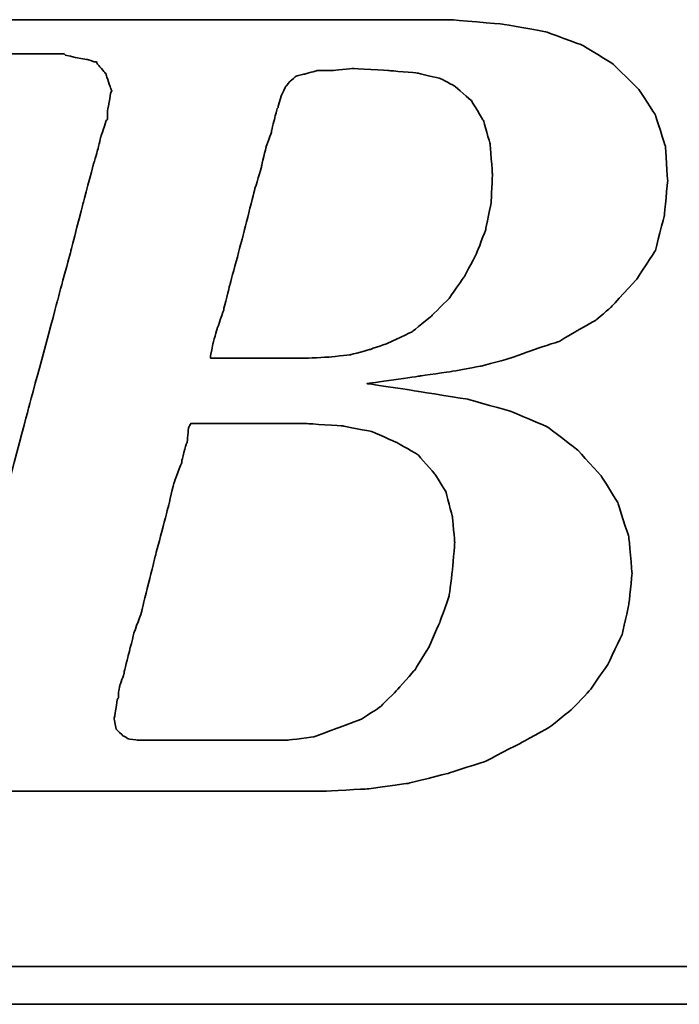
# Model space of a CAD drawing. Header units: millimetres. Extents: x -27 to 565, y 158 to 379.
# Tile 34 of 53: x 416.75 to 420.46, y 205.51 to 211.05. Entities that reach past the tile are written whole.
import ezdxf

# ---------------------------------------------------------------- set-up
doc = ezdxf.new("R2010")
doc.units = ezdxf.units.MM
doc.header["$LTSCALE"] = 0.15
doc.layers.add('DIM', color=4, linetype='CONTINUOUS')
doc.layers.add('layer 1', color=7, linetype='CONTINUOUS')

# ---------------------------------------------------------------- blocks, each defined once
blk = doc.blocks.new('TBI MOTION logo(完整正式版)')
at = {"layer": 'layer 1', "color": 22, "lineweight": 35}
for points, knots in [([(-64.65375, -6.86375), (-64.65375, -6.86375), (-64.84375, -7.29625), (-64.84375, -7.29625), (-64.84375, -7.29625), (-64.84375, -7.29625), (-64.86875, -7.34375), (-64.86875, -7.34375), (-64.86875, -7.34375), (-64.86875, -7.34375), (-64.86875, -7.36875), (-64.86875, -7.36875), (-64.86875, -7.36875), (-64.86875, -7.36875), (-65.15375, -7.65375), (-65.15375, -7.65375), (-65.15375, -7.65375), (-65.15375, -7.65375), (-65.17875, -7.65375), (-65.17875, -7.65375), (-65.17875, -7.65375), (-65.17875, -7.65375), (-65.20375, -7.67875), (-65.20375, -7.67875), (-65.20375, -7.67875), (-65.20375, -7.67875), (-65.58875, -7.87125), (-65.58875, -7.87125), (-65.58875, -7.87125), (-65.58875, -7.87125), (-65.63375, -7.87125), (-65.63375, -7.87125), (-65.63375, -7.87125), (-65.63375, -7.87125), (-65.65875, -7.89375), (-65.65875, -7.89375), (-65.65875, -7.89375), (-65.65875, -7.89375), (-66.09375, -7.94375), (-66.09375, -7.94375), (-66.09375, -7.94375), (-66.09375, -7.94375), (-66.11375, -7.94375), (-66.11375, -7.94375), (-66.11375, -7.94375), (-66.11375, -7.94375), (-66.16375, -7.94375), (-66.16375, -7.94375), (-66.16375, -7.94375), (-66.16375, -7.94375), (-66.30875, -7.94375), (-66.30875, -7.94375), (-66.30875, -7.94375), (-66.30875, -7.94375), (-66.69375, -7.94375), (-66.69375, -7.94375), (-66.69375, -7.94375), (-66.69375, -7.94375), (-67.07375, -7.94375), (-67.07375, -7.94375), (-67.07375, -7.94375), (-67.07375, -7.94375), (-67.12375, -7.94375), (-67.12375, -7.94375), (-67.12375, -7.94375), (-67.12375, -7.94375), (-67.12375, -7.96625), (-67.12375, -7.96625), (-67.12375, -7.96625), (-67.12375, -7.96625), (-67.14875, -7.99125), (-67.14875, -7.99125), (-67.14875, -7.99125), (-67.14875, -7.99125), (-67.24375, -8.34875), (-67.24375, -8.34875), (-67.24375, -8.34875), (-67.24375, -8.34875), (-67.31375, -8.68625), (-67.31375, -8.68625), (-67.31375, -8.68625), (-67.31375, -8.68625), (-67.26875, -8.68625), (-67.26875, -8.68625), (-67.26875, -8.68625), (-67.26875, -8.68625), (-67.07375, -8.68625), (-67.07375, -8.68625), (-67.07375, -8.68625), (-67.07375, -8.68625), (-66.54875, -8.68625), (-66.54875, -8.68625), (-66.54875, -8.68625), (-66.54875, -8.68625), (-65.82625, -8.68625), (-65.82625, -8.68625), (-65.82625, -8.68625), (-65.82625, -8.68625), (-65.01375, -8.68625), (-65.01375, -8.68625), (-65.01375, -8.68625), (-65.01375, -8.68625), (-64.05375, -8.68625), (-64.05375, -8.68625), (-64.05375, -8.68625), (-64.05375, -8.68625), (-62.08375, -8.68625), (-62.08375, -8.68625), (-62.08375, -8.68625), (-62.08375, -8.68625), (-60.06875, -8.68625), (-60.06875, -8.68625), (-60.06875, -8.68625), (-60.06875, -8.68625), (-59.10875, -8.68625), (-59.10875, -8.68625), (-59.10875, -8.68625), (-59.10875, -8.68625), (-58.29375, -8.68625), (-58.29375, -8.68625), (-58.29375, -8.68625), (-58.29375, -8.68625), (-57.57375, -8.68625), (-57.57375, -8.68625), (-57.57375, -8.68625), (-57.57375, -8.68625), (-57.04875, -8.68625), (-57.04875, -8.68625), (-57.04875, -8.68625), (-57.04875, -8.68625), (-56.85375, -8.68625), (-56.85375, -8.68625), (-56.85375, -8.68625), (-56.85375, -8.68625), (-56.70875, -8.68625), (-56.70875, -8.68625), (-56.70875, -8.68625), (-56.70875, -8.68625), (-56.61375, -8.68625), (-56.61375, -8.68625), (-56.61375, -8.68625), (-56.61375, -8.68625), (-56.56875, -8.68625), (-56.56875, -8.68625), (-56.56875, -8.68625), (-56.56875, -8.68625), (-55.65375, -8.63875), (-55.65375, -8.63875), (-55.65375, -8.63875), (-55.65375, -8.63875), (-54.76875, -8.51875), (-54.76875, -8.51875), (-54.76875, -8.51875), (-54.76875, -8.51875), (-53.90375, -8.30375), (-53.90375, -8.30375), (-53.90375, -8.30375), (-53.90375, -8.30375), (-53.08875, -8.03875), (-53.08875, -8.03875), (-53.08875, -8.03875), (-53.08875, -8.03875), (-52.34375, -7.65375), (-52.34375, -7.65375), (-52.34375, -7.65375), (-52.34375, -7.65375), (-51.69875, -7.29625), (-51.69875, -7.29625), (-51.69875, -7.29625), (-51.69875, -7.29625), (-51.21875, -6.91125), (-51.21875, -6.91125), (-51.21875, -6.91125), (-51.21875, -6.91125), (-50.83375, -6.50375), (-50.83375, -6.50375), (-50.83375, -6.50375), (-50.83375, -6.50375), (-50.44875, -5.94875), (-50.44875, -5.94875), (-50.44875, -5.94875), (-50.44875, -5.94875), (-50.13875, -5.30375), (-50.13875, -5.30375), (-50.13875, -5.30375), (-50.13875, -5.30375), (-49.99375, -4.65375), (-49.99375, -4.65375), (-49.99375, -4.65375), (-49.99375, -4.65375), (-49.92375, -3.98375), (-49.92375, -3.98375), (-49.92375, -3.98375), (-49.92375, -3.98375), (-49.99375, -3.19374), (-49.99375, -3.19374), (-49.99375, -3.19374), (-49.99375, -3.19374), (-50.23374, -2.44874), (-50.23374, -2.44874), (-50.23374, -2.44874), (-50.23374, -2.44874), (-50.59375, -1.87374), (-50.59375, -1.87374), (-50.59375, -1.87374), (-50.59375, -1.87374), (-51.09875, -1.31874), (-51.09875, -1.31874), (-51.09875, -1.31874), (-51.09875, -1.31874), (-51.74375, -0.81875), (-51.74375, -0.81875), (-51.74375, -0.81875), (-51.74375, -0.81875), (-52.53875, -0.48125), (-52.53875, -0.48125), (-52.53875, -0.48125), (-52.53875, -0.48125), (-53.47375, -0.21875), (-53.47375, -0.21875), (-53.47375, -0.21875), (-53.47375, -0.21875), (-54.52875, -0.04874), (-54.52875, -0.04874), (-54.52875, -0.04874), (-54.52875, -0.04874), (-55.65375, 0.12125), (-55.65375, 0.12125), (-55.65375, 0.12125), (-55.65375, 0.12125), (-54.50375, 0.28624), (-54.50375, 0.28624), (-54.50375, 0.28624), (-54.50375, 0.28624), (-53.83375, 0.38124), (-53.83375, 0.38124), (-53.83375, 0.38124), (-53.83375, 0.38124), (-53.18375, 0.50125), (-53.18375, 0.50125), (-53.18375, 0.50125), (-53.18375, 0.50125), (-52.55875, 0.66874), (-52.55875, 0.66874), (-52.55875, 0.66874), (-52.55875, 0.66874), (-52.03375, 0.86124), (-52.03375, 0.86124), (-52.03375, 0.86124), (-52.03375, 0.86124), (-51.50374, 1.03124), (-51.50374, 1.03124), (-51.50374, 1.03124), (-51.50374, 1.03124), (-51.09875, 1.27125), (-51.09875, 1.27125), (-51.09875, 1.27125), (-51.09875, 1.27125), (-50.71375, 1.48624), (-50.71375, 1.48624), (-50.71375, 1.48624), (-50.71375, 1.48624), (-50.37625, 1.77625), (-50.37625, 1.77625), (-50.37625, 1.77625), (-50.37625, 1.77625), (-49.82375, 2.37625), (-49.82375, 2.37625), (-49.82375, 2.37625), (-49.82375, 2.37625), (-49.41875, 2.99625), (-49.41875, 2.99625), (-49.41875, 2.99625), (-49.41875, 2.99625), (-49.22375, 3.76625), (-49.22375, 3.76625), (-49.22375, 3.76625), (-49.22375, 3.76625), (-49.15375, 4.50874), (-49.15375, 4.50874), (-49.15375, 4.50874), (-49.15375, 4.50874), (-49.20375, 5.25125), (-49.20375, 5.25125), (-49.20375, 5.25125), (-49.20375, 5.25125), (-49.41875, 5.92625), (-49.41875, 5.92625), (-49.41875, 5.92625), (-49.41875, 5.92625), (-49.77875, 6.47625), (-49.77875, 6.47625), (-49.77875, 6.47625), (-49.77875, 6.47625), (-50.33125, 7.02624), (-50.33125, 7.02624), (-50.33125, 7.02624), (-50.33125, 7.02624), (-51.00125, 7.43625), (-51.00125, 7.43625), (-51.00125, 7.43625), (-51.00125, 7.43625), (-51.79375, 7.72625), (-51.79375, 7.72625), (-51.79375, 7.72625), (-51.79375, 7.72625), (-52.72875, 7.89124), (-52.72875, 7.89124), (-52.72875, 7.89124), (-52.72875, 7.89124), (-53.83375, 7.98625), (-53.83375, 7.98625), (-53.83375, 7.98625), (-53.83375, 7.98625), (-53.92875, 7.98625), (-53.92875, 7.98625), (-53.92875, 7.98625), (-53.92875, 7.98625), (-54.26375, 7.98625), (-54.26375, 7.98625), (-54.26375, 7.98625), (-54.26375, 7.98625), (-54.74375, 7.98625), (-54.74375, 7.98625), (-54.74375, 7.98625), (-54.74375, 7.98625), (-55.36875, 7.98625), (-55.36875, 7.98625), (-55.36875, 7.98625), (-55.36875, 7.98625), (-56.13375, 7.98625), (-56.13375, 7.98625), (-56.13375, 7.98625), (-56.13375, 7.98625), (-56.94875, 7.98625), (-56.94875, 7.98625), (-56.94875, 7.98625), (-56.94875, 7.98625), (-58.77625, 7.98625), (-58.77625, 7.98625), (-58.77625, 7.98625), (-58.77625, 7.98625), (-60.59875, 7.98625), (-60.59875, 7.98625), (-60.59875, 7.98625), (-60.59875, 7.98625), (-61.41375, 7.98625), (-61.41375, 7.98625), (-61.41375, 7.98625), (-61.41375, 7.98625), (-62.17875, 7.98625), (-62.17875, 7.98625), (-62.17875, 7.98625), (-62.17875, 7.98625), (-62.80375, 7.98625), (-62.80375, 7.98625), (-62.80375, 7.98625), (-62.80375, 7.98625), (-63.30625, 7.98625), (-63.30625, 7.98625), (-63.30625, 7.98625), (-63.30625, 7.98625), (-63.57375, 7.98625), (-63.57375, 7.98625), (-63.57375, 7.98625), (-63.57375, 7.98625), (-63.57375, 7.96375), (-63.57375, 7.96375), (-63.57375, 7.96375), (-63.57375, 7.96375), (-63.59875, 7.94125), (-63.59875, 7.94125), (-63.59875, 7.94125), (-63.59875, 7.94125), (-63.69375, 7.55625), (-63.69375, 7.55625), (-63.69375, 7.55625), (-63.69375, 7.55625), (-63.76375, 7.24624), (-63.76375, 7.24624), (-63.76375, 7.24624), (-63.76375, 7.24624), (-63.23875, 7.24624), (-63.23875, 7.24624), (-63.23875, 7.24624), (-63.23875, 7.24624), (-62.75875, 7.24624), (-62.75875, 7.24624), (-62.75875, 7.24624), (-62.75875, 7.24624), (-62.61125, 7.24624), (-62.61125, 7.24624), (-62.61125, 7.24624), (-62.61125, 7.24624), (-62.56625, 7.24624), (-62.56625, 7.24624), (-62.56625, 7.24624), (-62.56625, 7.24624), (-62.22875, 7.24624), (-62.22875, 7.24624), (-62.22875, 7.24624), (-62.22875, 7.24624), (-62.20375, 7.24624), (-62.20375, 7.24624), (-62.20375, 7.24624), (-62.20375, 7.24624), (-62.17875, 7.21875), (-62.17875, 7.21875), (-62.17875, 7.21875), (-62.17875, 7.21875), (-61.96375, 7.17125), (-61.96375, 7.17125), (-61.96375, 7.17125), (-61.96375, 7.17125), (-61.72375, 7.12624), (-61.72375, 7.12624), (-61.72375, 7.12624), (-61.72375, 7.12624), (-61.70375, 7.12624), (-61.70375, 7.12624), (-61.70375, 7.12624), (-61.70375, 7.12624), (-61.55875, 7.07624), (-61.55875, 7.07624), (-61.55875, 7.07624), (-61.55875, 7.07624), (-61.50875, 7.07624), (-61.50875, 7.07624), (-61.50875, 7.07624), (-61.50875, 7.07624), (-61.48375, 7.02624), (-61.48375, 7.02624), (-61.48375, 7.02624), (-61.48375, 7.02624), (-61.31875, 6.83375), (-61.31875, 6.83375), (-61.31875, 6.83375), (-61.31875, 6.83375), (-61.29375, 6.81125), (-61.29375, 6.81125), (-61.29375, 6.81125), (-61.29375, 6.81125), (-61.29375, 6.78625), (-61.29375, 6.78625), (-61.29375, 6.78625), (-61.29375, 6.78625), (-61.19875, 6.50124), (-61.19875, 6.50124), (-61.19875, 6.50124), (-61.19875, 6.50124), (-61.17375, 6.45124), (-61.17375, 6.45124), (-61.17375, 6.45124), (-61.17375, 6.45124), (-61.19875, 6.40625), (-61.19875, 6.40625), (-61.19875, 6.40625), (-61.19875, 6.40625), (-61.26875, 5.99624), (-61.26875, 5.99624), (-61.26875, 5.99624), (-61.26875, 5.99624), (-61.26875, 5.85125), (-61.26875, 5.85125), (-61.26875, 5.85125), (-61.26875, 5.85125), (-61.26875, 5.82625), (-61.26875, 5.82625), (-61.26875, 5.82625), (-61.26875, 5.82625), (-61.29375, 5.80625), (-61.29375, 5.80625), (-61.29375, 5.80625), (-61.29375, 5.80625), (-61.34125, 5.66125), (-61.34125, 5.66125), (-61.34125, 5.66125), (-61.34125, 5.66125), (-61.41375, 5.44625), (-61.41375, 5.44625), (-61.41375, 5.44625), (-61.41375, 5.44625), (-61.48375, 5.15625), (-61.48375, 5.15625), (-61.48375, 5.15625), (-61.48375, 5.15625), (-61.58375, 4.82124), (-61.58375, 4.82124), (-61.58375, 4.82124), (-61.58375, 4.82124), (-61.79875, 4.00375), (-61.79875, 4.00375), (-61.79875, 4.00375), (-61.79875, 4.00375), (-62.05875, 2.99625), (-62.05875, 2.99625), (-62.05875, 2.99625), (-62.05875, 2.99625), (-62.34875, 1.91625), (-62.34875, 1.91625), (-62.34875, 1.91625), (-62.34875, 1.91625), (-62.97375, -0.41124), (-62.97375, -0.41124), (-62.97375, -0.41124), (-62.97375, -0.41124), (-63.59875, -2.75875), (-63.59875, -2.75875), (-63.59875, -2.75875), (-63.59875, -2.75875), (-63.88375, -3.86374), (-63.88375, -3.86374), (-63.88375, -3.86374), (-63.88375, -3.86374), (-64.14875, -4.82374), (-64.14875, -4.82374), (-64.14875, -4.82374), (-64.14875, -4.82374), (-64.36375, -5.64125), (-64.36375, -5.64125), (-64.36375, -5.64125), (-64.36375, -5.64125), (-64.43625, -5.97625), (-64.43625, -5.97625), (-64.43625, -5.97625), (-64.43625, -5.97625), (-64.50875, -6.28625), (-64.50875, -6.28625), (-64.50875, -6.28625), (-64.50875, -6.28625), (-64.50875, -6.30875), (-64.50875, -6.30875), (-64.50875, -6.30875), (-64.50875, -6.30875), (-64.57875, -6.50375), (-64.57875, -6.50375), (-64.57875, -6.50375), (-64.57875, -6.50375), (-64.62875, -6.69625), (-64.62875, -6.69625), (-64.62875, -6.69625), (-64.62875, -6.69625), (-64.62875, -6.76875), (-64.62875, -6.76875), (-64.62875, -6.76875), (-64.62875, -6.76875), (-64.62875, -6.81375), (-64.62875, -6.81375), (-64.62875, -6.81375), (-64.62875, -6.81375), (-64.62875, -6.83875), (-64.62875, -6.83875), (-64.62875, -6.83875), (-64.62875, -6.83875), (-64.65375, -6.86375), (-64.65375, -6.86375)], [0, 0, 0, 0, 0.00719424, 0.00719424, 0.00719424, 0.00719425, 0.01438849, 0.01438849, 0.01438849, 0.0143885, 0.02158273, 0.02158273, 0.02158273, 0.02158274, 0.02877698, 0.02877698, 0.02877698, 0.02877699, 0.03597122, 0.03597122, 0.03597122, 0.03597123, 0.04316547, 0.04316547, 0.04316547, 0.04316548, 0.05035971, 0.05035971, 0.05035971, 0.05035972, 0.05755396, 0.05755396, 0.05755396, 0.05755397, 0.0647482, 0.0647482, 0.0647482, 0.06474821, 0.07194245, 0.07194245, 0.07194245, 0.07194246, 0.07913669, 0.07913669, 0.07913669, 0.0791367, 0.08633094, 0.08633094, 0.08633094, 0.08633095, 0.09352518, 0.09352518, 0.09352518, 0.09352519, 0.10071942, 0.10071942, 0.10071942, 0.10071943, 0.10791367, 0.10791367, 0.10791367, 0.10791368, 0.11510791, 0.11510791, 0.11510791, 0.11510792, 0.12230216, 0.12230216, 0.12230216, 0.12230217, 0.1294964, 0.1294964, 0.1294964, 0.12949641, 0.13669065, 0.13669065, 0.13669065, 0.13669066, 0.14388489, 0.14388489, 0.14388489, 0.1438849, 0.15107914, 0.15107914, 0.15107914, 0.15107915, 0.15827338, 0.15827338, 0.15827338, 0.15827339, 0.16546763, 0.16546763, 0.16546763, 0.16546764, 0.17266187, 0.17266187, 0.17266187, 0.17266188, 0.17985612, 0.17985612, 0.17985612, 0.17985613, 0.18705036, 0.18705036, 0.18705036, 0.18705037, 0.1942446, 0.1942446, 0.1942446, 0.19424461, 0.20143885, 0.20143885, 0.20143885, 0.20143886, 0.20863309, 0.20863309, 0.20863309, 0.2086331, 0.21582734, 0.21582734, 0.21582734, 0.21582735, 0.22302158, 0.22302158, 0.22302158, 0.22302159, 0.23021583, 0.23021583, 0.23021583, 0.23021584, 0.23741007, 0.23741007, 0.23741007, 0.23741008, 0.24460432, 0.24460432, 0.24460432, 0.24460433, 0.25179856, 0.25179856, 0.25179856, 0.25179857, 0.25899281, 0.25899281, 0.25899281, 0.25899282, 0.26618705, 0.26618705, 0.26618705, 0.26618706, 0.27338129, 0.27338129, 0.27338129, 0.2733813, 0.28057554, 0.28057554, 0.28057554, 0.28057555, 0.28776978, 0.28776978, 0.28776978, 0.28776979, 0.29496403, 0.29496403, 0.29496403, 0.29496404, 0.30215827, 0.30215827, 0.30215827, 0.30215828, 0.30935252, 0.30935252, 0.30935252, 0.30935253, 0.31654676, 0.31654676, 0.31654676, 0.31654677, 0.32374101, 0.32374101, 0.32374101, 0.32374102, 0.33093525, 0.33093525, 0.33093525, 0.33093526, 0.3381295, 0.3381295, 0.3381295, 0.33812951, 0.34532374, 0.34532374, 0.34532374, 0.34532375, 0.35251799, 0.35251799, 0.35251799, 0.352518, 0.35971223, 0.35971223, 0.35971223, 0.35971224, 0.36690647, 0.36690647, 0.36690647, 0.36690648, 0.37410072, 0.37410072, 0.37410072, 0.37410073, 0.38129496, 0.38129496, 0.38129496, 0.38129497, 0.38848921, 0.38848921, 0.38848921, 0.38848922, 0.39568345, 0.39568345, 0.39568345, 0.39568346, 0.4028777, 0.4028777, 0.4028777, 0.40287771, 0.41007194, 0.41007194, 0.41007194, 0.41007195, 0.41726619, 0.41726619, 0.41726619, 0.4172662, 0.42446043, 0.42446043, 0.42446043, 0.42446044, 0.43165468, 0.43165468, 0.43165468, 0.43165469, 0.43884892, 0.43884892, 0.43884892, 0.43884893, 0.44604317, 0.44604317, 0.44604317, 0.44604318, 0.45323741, 0.45323741, 0.45323741, 0.45323742, 0.46043165, 0.46043165, 0.46043165, 0.46043166, 0.4676259, 0.4676259, 0.4676259, 0.46762591, 0.47482014, 0.47482014, 0.47482014, 0.47482015, 0.48201439, 0.48201439, 0.48201439, 0.4820144, 0.48920863, 0.48920863, 0.48920863, 0.48920864, 0.49640288, 0.49640288, 0.49640288, 0.49640289, 0.50359712, 0.50359712, 0.50359712, 0.50359713, 0.51079137, 0.51079137, 0.51079137, 0.51079138, 0.51798561, 0.51798561, 0.51798561, 0.51798562, 0.52517986, 0.52517986, 0.52517986, 0.52517987, 0.5323741, 0.5323741, 0.5323741, 0.53237411, 0.53956835, 0.53956835, 0.53956835, 0.53956836, 0.54676259, 0.54676259, 0.54676259, 0.5467626, 0.55395683, 0.55395683, 0.55395683, 0.55395684, 0.56115108, 0.56115108, 0.56115108, 0.56115109, 0.56834532, 0.56834532, 0.56834532, 0.56834533, 0.57553957, 0.57553957, 0.57553957, 0.57553958, 0.58273381, 0.58273381, 0.58273381, 0.58273382, 0.58992806, 0.58992806, 0.58992806, 0.58992807, 0.5971223, 0.5971223, 0.5971223, 0.59712231, 0.60431655, 0.60431655, 0.60431655, 0.60431656, 0.61151079, 0.61151079, 0.61151079, 0.6115108, 0.61870504, 0.61870504, 0.61870504, 0.61870505, 0.62589928, 0.62589928, 0.62589928, 0.62589929, 0.63309353, 0.63309353, 0.63309353, 0.63309354, 0.64028777, 0.64028777, 0.64028777, 0.64028778, 0.64748201, 0.64748201, 0.64748201, 0.64748202, 0.65467626, 0.65467626, 0.65467626, 0.65467627, 0.6618705, 0.6618705, 0.6618705, 0.66187051, 0.66906475, 0.66906475, 0.66906475, 0.66906476, 0.67625899, 0.67625899, 0.67625899, 0.676259, 0.68345324, 0.68345324, 0.68345324, 0.68345325, 0.69064748, 0.69064748, 0.69064748, 0.69064749, 0.69784173, 0.69784173, 0.69784173, 0.69784174, 0.70503597, 0.70503597, 0.70503597, 0.70503598, 0.71223022, 0.71223022, 0.71223022, 0.71223023, 0.71942446, 0.71942446, 0.71942446, 0.71942447, 0.72661871, 0.72661871, 0.72661871, 0.72661872, 0.73381295, 0.73381295, 0.73381295, 0.73381296, 0.74100719, 0.74100719, 0.74100719, 0.7410072, 0.74820144, 0.74820144, 0.74820144, 0.74820145, 0.75539568, 0.75539568, 0.75539568, 0.75539569, 0.76258993, 0.76258993, 0.76258993, 0.76258994, 0.76978417, 0.76978417, 0.76978417, 0.76978418, 0.77697842, 0.77697842, 0.77697842, 0.77697843, 0.78417266, 0.78417266, 0.78417266, 0.78417267, 0.79136691, 0.79136691, 0.79136691, 0.79136692, 0.79856115, 0.79856115, 0.79856115, 0.79856116, 0.8057554, 0.8057554, 0.8057554, 0.80575541, 0.81294964, 0.81294964, 0.81294964, 0.81294965, 0.82014388, 0.82014388, 0.82014388, 0.82014389, 0.82733813, 0.82733813, 0.82733813, 0.82733814, 0.83453237, 0.83453237, 0.83453237, 0.83453238, 0.84172662, 0.84172662, 0.84172662, 0.84172663, 0.84892086, 0.84892086, 0.84892086, 0.84892087, 0.85611511, 0.85611511, 0.85611511, 0.85611512, 0.86330935, 0.86330935, 0.86330935, 0.86330936, 0.8705036, 0.8705036, 0.8705036, 0.87050361, 0.87769784, 0.87769784, 0.87769784, 0.87769785, 0.88489209, 0.88489209, 0.88489209, 0.8848921, 0.89208633, 0.89208633, 0.89208633, 0.89208634, 0.89928058, 0.89928058, 0.89928058, 0.89928059, 0.90647482, 0.90647482, 0.90647482, 0.90647483, 0.91366906, 0.91366906, 0.91366906, 0.91366907, 0.92086331, 0.92086331, 0.92086331, 0.92086332, 0.92805755, 0.92805755, 0.92805755, 0.92805756, 0.9352518, 0.9352518, 0.9352518, 0.93525181, 0.94244604, 0.94244604, 0.94244604, 0.94244605, 0.94964029, 0.94964029, 0.94964029, 0.9496403, 0.95683453, 0.95683453, 0.95683453, 0.95683454, 0.96402878, 0.96402878, 0.96402878, 0.96402879, 0.97122302, 0.97122302, 0.97122302, 0.97122303, 0.97841727, 0.97841727, 0.97841727, 0.97841728, 0.98561151, 0.98561151, 0.98561151, 0.98561152, 0.99280576, 0.99280576, 0.99280576, 0.99280577, 1, 1, 1, 1]), ([(-57.50375, 6.35625), (-57.50375, 6.35625), (-57.57375, 6.11625), (-57.57375, 6.11625), (-57.57375, 6.11625), (-57.57375, 6.11625), (-57.57375, 6.09125), (-57.57375, 6.09125), (-57.57375, 6.09125), (-57.57375, 6.09125), (-57.59875, 6.06625), (-57.59875, 6.06625), (-57.59875, 6.06625), (-57.59875, 6.06625), (-57.64875, 5.87625), (-57.64875, 5.87625), (-57.64875, 5.87625), (-57.64875, 5.87625), (-57.71875, 5.58875), (-57.71875, 5.58875), (-57.71875, 5.58875), (-57.71875, 5.58875), (-57.71875, 5.56625), (-57.71875, 5.56625), (-57.71875, 5.56625), (-57.71875, 5.56625), (-57.83875, 5.23125), (-57.83875, 5.23125), (-57.83875, 5.23125), (-57.83875, 5.23125), (-57.93625, 4.82124), (-57.93625, 4.82124), (-57.93625, 4.82124), (-57.93625, 4.82124), (-57.93625, 4.79624), (-57.93625, 4.79624), (-57.93625, 4.79624), (-57.93625, 4.79624), (-58.07875, 4.34125), (-58.07875, 4.34125), (-58.07875, 4.34125), (-58.07875, 4.34125), (-58.34375, 3.28625), (-58.34375, 3.28625), (-58.34375, 3.28625), (-58.34375, 3.28625), (-58.62875, 2.23124), (-58.62875, 2.23124), (-58.62875, 2.23124), (-58.62875, 2.23124), (-58.74875, 1.75125), (-58.74875, 1.75125), (-58.74875, 1.75125), (-58.74875, 1.75125), (-58.74875, 1.72625), (-58.74875, 1.72625), (-58.74875, 1.72625), (-58.74875, 1.72625), (-58.89375, 1.31625), (-58.89375, 1.31625), (-58.89375, 1.31625), (-58.89375, 1.31625), (-58.98875, 0.98124), (-58.98875, 0.98124), (-58.98875, 0.98124), (-58.98875, 0.98124), (-59.03875, 0.71625), (-59.03875, 0.71625), (-59.03875, 0.71625), (-59.03875, 0.71625), (-59.03875, 0.66874), (-59.03875, 0.66874), (-59.03875, 0.66874), (-59.03875, 0.66874), (-58.91875, 0.66874), (-58.91875, 0.66874), (-58.91875, 0.66874), (-58.91875, 0.66874), (-58.53375, 0.66874), (-58.53375, 0.66874), (-58.53375, 0.66874), (-58.53375, 0.66874), (-58.10375, 0.66874), (-58.10375, 0.66874), (-58.10375, 0.66874), (-58.10375, 0.66874), (-57.66875, 0.66874), (-57.66875, 0.66874), (-57.66875, 0.66874), (-57.66875, 0.66874), (-57.33375, 0.66874), (-57.33375, 0.66874), (-57.33375, 0.66874), (-57.33375, 0.66874), (-57.09375, 0.66874), (-57.09375, 0.66874), (-57.09375, 0.66874), (-57.09375, 0.66874), (-56.99875, 0.66874), (-56.99875, 0.66874), (-56.99875, 0.66874), (-56.99875, 0.66874), (-56.49375, 0.69374), (-56.49375, 0.69374), (-56.49375, 0.69374), (-56.49375, 0.69374), (-56.01375, 0.74374), (-56.01375, 0.74374), (-56.01375, 0.74374), (-56.01375, 0.74374), (-55.58375, 0.86124), (-55.58375, 0.86124), (-55.58375, 0.86124), (-55.58375, 0.86124), (-55.17375, 1.00624), (-55.17375, 1.00624), (-55.17375, 1.00624), (-55.17375, 1.00624), (-54.67375, 1.24625), (-54.67375, 1.24625), (-54.67375, 1.24625), (-54.67375, 1.24625), (-54.26375, 1.58124), (-54.26375, 1.58124), (-54.26375, 1.58124), (-54.26375, 1.58124), (-53.87875, 1.96374), (-53.87875, 1.96374), (-53.87875, 1.96374), (-53.87875, 1.96374), (-53.54375, 2.44625), (-53.54375, 2.44625), (-53.54375, 2.44625), (-53.54375, 2.44625), (-53.27875, 2.95125), (-53.27875, 2.95125), (-53.27875, 2.95125), (-53.27875, 2.95125), (-53.08875, 3.45124), (-53.08875, 3.45124), (-53.08875, 3.45124), (-53.08875, 3.45124), (-52.96875, 4.05124), (-52.96875, 4.05124), (-52.96875, 4.05124), (-52.96875, 4.05124), (-52.94375, 4.65125), (-52.94375, 4.65125), (-52.94375, 4.65125), (-52.94375, 4.65125), (-52.99375, 5.30125), (-52.99375, 5.30125), (-52.99375, 5.30125), (-52.99375, 5.30125), (-53.13875, 5.80625), (-53.13875, 5.80625), (-53.13875, 5.80625), (-53.13875, 5.80625), (-53.39875, 6.23625), (-53.39875, 6.23625), (-53.39875, 6.23625), (-53.39875, 6.23625), (-53.75875, 6.54875), (-53.75875, 6.54875), (-53.75875, 6.54875), (-53.75875, 6.54875), (-54.07375, 6.71625), (-54.07375, 6.71625), (-54.07375, 6.71625), (-54.07375, 6.71625), (-54.57375, 6.83375), (-54.57375, 6.83375), (-54.57375, 6.83375), (-54.57375, 6.83375), (-55.17375, 6.88625), (-55.17375, 6.88625), (-55.17375, 6.88625), (-55.17375, 6.88625), (-55.96875, 6.93125), (-55.96875, 6.93125), (-55.96875, 6.93125), (-55.96875, 6.93125), (-56.39875, 6.88625), (-56.39875, 6.88625), (-56.39875, 6.88625), (-56.39875, 6.88625), (-56.42125, 6.88625), (-56.42125, 6.88625), (-56.42125, 6.88625), (-56.42125, 6.88625), (-56.73375, 6.88625), (-56.73375, 6.88625), (-56.73375, 6.88625), (-56.73375, 6.88625), (-56.99875, 6.81125), (-56.99875, 6.81125), (-56.99875, 6.81125), (-56.99875, 6.81125), (-57.02375, 6.81125), (-57.02375, 6.81125), (-57.02375, 6.81125), (-57.02375, 6.81125), (-57.18875, 6.76625), (-57.18875, 6.76625), (-57.18875, 6.76625), (-57.18875, 6.76625), (-57.30875, 6.66625), (-57.30875, 6.66625), (-57.30875, 6.66625), (-57.30875, 6.66625), (-57.40875, 6.54875), (-57.40875, 6.54875), (-57.40875, 6.54875), (-57.40875, 6.54875), (-57.50375, 6.35625), (-57.50375, 6.35625)], [0, 0, 0, 0, 0.01851852, 0.01851852, 0.01851852, 0.01851853, 0.03703704, 0.03703704, 0.03703704, 0.03703705, 0.05555556, 0.05555556, 0.05555556, 0.05555557, 0.07407407, 0.07407407, 0.07407407, 0.07407408, 0.09259259, 0.09259259, 0.09259259, 0.0925926, 0.11111111, 0.11111111, 0.11111111, 0.11111112, 0.12962963, 0.12962963, 0.12962963, 0.12962964, 0.14814815, 0.14814815, 0.14814815, 0.14814816, 0.16666667, 0.16666667, 0.16666667, 0.16666668, 0.18518519, 0.18518519, 0.18518519, 0.1851852, 0.2037037, 0.2037037, 0.2037037, 0.20370371, 0.22222222, 0.22222222, 0.22222222, 0.22222223, 0.24074074, 0.24074074, 0.24074074, 0.24074075, 0.25925926, 0.25925926, 0.25925926, 0.25925927, 0.27777778, 0.27777778, 0.27777778, 0.27777779, 0.2962963, 0.2962963, 0.2962963, 0.29629631, 0.31481481, 0.31481481, 0.31481481, 0.31481482, 0.33333333, 0.33333333, 0.33333333, 0.33333334, 0.35185185, 0.35185185, 0.35185185, 0.35185186, 0.37037037, 0.37037037, 0.37037037, 0.37037038, 0.38888889, 0.38888889, 0.38888889, 0.3888889, 0.40740741, 0.40740741, 0.40740741, 0.40740742, 0.42592593, 0.42592593, 0.42592593, 0.42592594, 0.44444444, 0.44444444, 0.44444444, 0.44444445, 0.46296296, 0.46296296, 0.46296296, 0.46296297, 0.48148148, 0.48148148, 0.48148148, 0.48148149, 0.5, 0.5, 0.5, 0.50000001, 0.51851852, 0.51851852, 0.51851852, 0.51851853, 0.53703704, 0.53703704, 0.53703704, 0.53703705, 0.55555556, 0.55555556, 0.55555556, 0.55555557, 0.57407407, 0.57407407, 0.57407407, 0.57407408, 0.59259259, 0.59259259, 0.59259259, 0.5925926, 0.61111111, 0.61111111, 0.61111111, 0.61111112, 0.62962963, 0.62962963, 0.62962963, 0.62962964, 0.64814815, 0.64814815, 0.64814815, 0.64814816, 0.66666667, 0.66666667, 0.66666667, 0.66666668, 0.68518519, 0.68518519, 0.68518519, 0.6851852, 0.7037037, 0.7037037, 0.7037037, 0.70370371, 0.72222222, 0.72222222, 0.72222222, 0.72222223, 0.74074074, 0.74074074, 0.74074074, 0.74074075, 0.75925926, 0.75925926, 0.75925926, 0.75925927, 0.77777778, 0.77777778, 0.77777778, 0.77777779, 0.7962963, 0.7962963, 0.7962963, 0.79629631, 0.81481481, 0.81481481, 0.81481481, 0.81481482, 0.83333333, 0.83333333, 0.83333333, 0.83333334, 0.85185185, 0.85185185, 0.85185185, 0.85185186, 0.87037037, 0.87037037, 0.87037037, 0.87037038, 0.88888889, 0.88888889, 0.88888889, 0.8888889, 0.90740741, 0.90740741, 0.90740741, 0.90740742, 0.92592593, 0.92592593, 0.92592593, 0.92592594, 0.94444444, 0.94444444, 0.94444444, 0.94444445, 0.96296296, 0.96296296, 0.96296296, 0.96296297, 0.98148148, 0.98148148, 0.98148148, 0.98148149, 1, 1, 1, 1]), ([(-61.03125, -6.57375), (-61.03125, -6.57375), (-61.03125, -6.67125), (-61.03125, -6.67125), (-61.03125, -6.67125), (-61.03125, -6.67125), (-61.05375, -6.69625), (-61.05375, -6.69625), (-61.05375, -6.69625), (-61.05375, -6.69625), (-61.12375, -7.12875), (-61.12375, -7.12875), (-61.12375, -7.12875), (-61.12375, -7.12875), (-61.07875, -7.34375), (-61.07875, -7.34375), (-61.07875, -7.34375), (-61.07875, -7.34375), (-60.93375, -7.48875), (-60.93375, -7.48875), (-60.93375, -7.48875), (-60.93375, -7.48875), (-60.81375, -7.55625), (-60.81375, -7.55625), (-60.81375, -7.55625), (-60.81375, -7.55625), (-60.62375, -7.58375), (-60.62375, -7.58375), (-60.62375, -7.58375), (-60.62375, -7.58375), (-60.30875, -7.58375), (-60.30875, -7.58375), (-60.30875, -7.58375), (-60.30875, -7.58375), (-59.97375, -7.58375), (-59.97375, -7.58375), (-59.97375, -7.58375), (-59.97375, -7.58375), (-59.87875, -7.58375), (-59.87875, -7.58375), (-59.87875, -7.58375), (-59.87875, -7.58375), (-59.63625, -7.58375), (-59.63625, -7.58375), (-59.63625, -7.58375), (-59.63625, -7.58375), (-58.96875, -7.58375), (-58.96875, -7.58375), (-58.96875, -7.58375), (-58.96875, -7.58375), (-58.29375, -7.58375), (-58.29375, -7.58375), (-58.29375, -7.58375), (-58.29375, -7.58375), (-58.05375, -7.58375), (-58.05375, -7.58375), (-58.05375, -7.58375), (-58.05375, -7.58375), (-57.98375, -7.58375), (-57.98375, -7.58375), (-57.98375, -7.58375), (-57.98375, -7.58375), (-57.35875, -7.58375), (-57.35875, -7.58375), (-57.35875, -7.58375), (-57.35875, -7.58375), (-56.78375, -7.50875), (-56.78375, -7.50875), (-56.78375, -7.50875), (-56.78375, -7.50875), (-56.27875, -7.31875), (-56.27875, -7.31875), (-56.27875, -7.31875), (-56.27875, -7.31875), (-55.77375, -7.12875), (-55.77375, -7.12875), (-55.77375, -7.12875), (-55.77375, -7.12875), (-55.36875, -6.86375), (-55.36875, -6.86375), (-55.36875, -6.86375), (-55.36875, -6.86375), (-55.00875, -6.50375), (-55.00875, -6.50375), (-55.00875, -6.50375), (-55.00875, -6.50375), (-54.62375, -6.06875), (-54.62375, -6.06875), (-54.62375, -6.06875), (-54.62375, -6.06875), (-54.31375, -5.56875), (-54.31375, -5.56875), (-54.31375, -5.56875), (-54.31375, -5.56875), (-54.07375, -5.01625), (-54.07375, -5.01625), (-54.07375, -5.01625), (-54.07375, -5.01625), (-53.87875, -4.46374), (-53.87875, -4.46374), (-53.87875, -4.46374), (-53.87875, -4.46374), (-53.80875, -3.91375), (-53.80875, -3.91375), (-53.80875, -3.91375), (-53.80875, -3.91375), (-53.75875, -3.31375), (-53.75875, -3.31375), (-53.75875, -3.31375), (-53.75875, -3.31375), (-53.80875, -2.75875), (-53.80875, -2.75875), (-53.80875, -2.75875), (-53.80875, -2.75875), (-53.95375, -2.20875), (-53.95375, -2.20875), (-53.95375, -2.20875), (-53.95375, -2.20875), (-54.19375, -1.82625), (-54.19375, -1.82625), (-54.19375, -1.82625), (-54.19375, -1.82625), (-54.55375, -1.41875), (-54.55375, -1.41875), (-54.55375, -1.41875), (-54.55375, -1.41875), (-55.00875, -1.15125), (-55.00875, -1.15125), (-55.00875, -1.15125), (-55.00875, -1.15125), (-55.56125, -0.91375), (-55.56125, -0.91375), (-55.56125, -0.91375), (-55.56125, -0.91375), (-56.18125, -0.79375), (-56.18125, -0.79375), (-56.18125, -0.79375), (-56.18125, -0.79375), (-56.94875, -0.74374), (-56.94875, -0.74374), (-56.94875, -0.74374), (-56.94875, -0.74374), (-56.99875, -0.74374), (-56.99875, -0.74374), (-56.99875, -0.74374), (-56.99875, -0.74374), (-57.09375, -0.74374), (-57.09375, -0.74374), (-57.09375, -0.74374), (-57.09375, -0.74374), (-57.38375, -0.74374), (-57.38375, -0.74374), (-57.38375, -0.74374), (-57.38375, -0.74374), (-57.76875, -0.74374), (-57.76875, -0.74374), (-57.76875, -0.74374), (-57.76875, -0.74374), (-58.24625, -0.74374), (-58.24625, -0.74374), (-58.24625, -0.74374), (-58.24625, -0.74374), (-58.72875, -0.74374), (-58.72875, -0.74374), (-58.72875, -0.74374), (-58.72875, -0.74374), (-59.20875, -0.74374), (-59.20875, -0.74374), (-59.20875, -0.74374), (-59.20875, -0.74374), (-59.46875, -0.74374), (-59.46875, -0.74374), (-59.46875, -0.74374), (-59.46875, -0.74374), (-59.51625, -0.83875), (-59.51625, -0.83875), (-59.51625, -0.83875), (-59.51625, -0.83875), (-59.54375, -1.15125), (-59.54375, -1.15125), (-59.54375, -1.15125), (-59.54375, -1.15125), (-59.56375, -1.17874), (-59.56375, -1.17874), (-59.56375, -1.17874), (-59.56375, -1.17874), (-59.66375, -1.55875), (-59.66375, -1.55875), (-59.66375, -1.55875), (-59.66375, -1.55875), (-59.66375, -1.58375), (-59.66375, -1.58375), (-59.66375, -1.58375), (-59.66375, -1.58375), (-59.82875, -2.01874), (-59.82875, -2.01874), (-59.82875, -2.01874), (-59.82875, -2.01874), (-59.94875, -2.52125), (-59.94875, -2.52125), (-59.94875, -2.52125), (-59.94875, -2.52125), (-60.23875, -3.62375), (-60.23875, -3.62375), (-60.23875, -3.62375), (-60.23875, -3.62375), (-60.52375, -4.77624), (-60.52375, -4.77624), (-60.52375, -4.77624), (-60.52375, -4.77624), (-60.52375, -4.79874), (-60.52375, -4.79874), (-60.52375, -4.79874), (-60.52375, -4.79874), (-60.69125, -5.25375), (-60.69125, -5.25375), (-60.69125, -5.25375), (-60.69125, -5.25375), (-60.81375, -5.73625), (-60.81375, -5.73625), (-60.81375, -5.73625), (-60.81375, -5.73625), (-60.90875, -6.11875), (-60.90875, -6.11875), (-60.90875, -6.11875), (-60.90875, -6.11875), (-60.90875, -6.14375), (-60.90875, -6.14375), (-60.90875, -6.14375), (-60.90875, -6.14375), (-61.00375, -6.40875), (-61.00375, -6.40875), (-61.00375, -6.40875), (-61.00375, -6.40875), (-61.03125, -6.57375), (-61.03125, -6.57375)], [0, 0, 0, 0, 0.01694915, 0.01694915, 0.01694915, 0.01694916, 0.03389831, 0.03389831, 0.03389831, 0.03389832, 0.05084746, 0.05084746, 0.05084746, 0.05084747, 0.06779661, 0.06779661, 0.06779661, 0.06779662, 0.08474576, 0.08474576, 0.08474576, 0.08474577, 0.10169492, 0.10169492, 0.10169492, 0.10169493, 0.11864407, 0.11864407, 0.11864407, 0.11864408, 0.13559322, 0.13559322, 0.13559322, 0.13559323, 0.15254237, 0.15254237, 0.15254237, 0.15254238, 0.16949153, 0.16949153, 0.16949153, 0.16949154, 0.18644068, 0.18644068, 0.18644068, 0.18644069, 0.20338983, 0.20338983, 0.20338983, 0.20338984, 0.22033898, 0.22033898, 0.22033898, 0.22033899, 0.23728814, 0.23728814, 0.23728814, 0.23728815, 0.25423729, 0.25423729, 0.25423729, 0.2542373, 0.27118644, 0.27118644, 0.27118644, 0.27118645, 0.28813559, 0.28813559, 0.28813559, 0.2881356, 0.30508475, 0.30508475, 0.30508475, 0.30508476, 0.3220339, 0.3220339, 0.3220339, 0.32203391, 0.33898305, 0.33898305, 0.33898305, 0.33898306, 0.3559322, 0.3559322, 0.3559322, 0.35593221, 0.37288136, 0.37288136, 0.37288136, 0.37288137, 0.38983051, 0.38983051, 0.38983051, 0.38983052, 0.40677966, 0.40677966, 0.40677966, 0.40677967, 0.42372881, 0.42372881, 0.42372881, 0.42372882, 0.44067797, 0.44067797, 0.44067797, 0.44067798, 0.45762712, 0.45762712, 0.45762712, 0.45762713, 0.47457627, 0.47457627, 0.47457627, 0.47457628, 0.49152542, 0.49152542, 0.49152542, 0.49152543, 0.50847458, 0.50847458, 0.50847458, 0.50847459, 0.52542373, 0.52542373, 0.52542373, 0.52542374, 0.54237288, 0.54237288, 0.54237288, 0.54237289, 0.55932203, 0.55932203, 0.55932203, 0.55932204, 0.57627119, 0.57627119, 0.57627119, 0.5762712, 0.59322034, 0.59322034, 0.59322034, 0.59322035, 0.61016949, 0.61016949, 0.61016949, 0.6101695, 0.62711864, 0.62711864, 0.62711864, 0.62711865, 0.6440678, 0.6440678, 0.6440678, 0.64406781, 0.66101695, 0.66101695, 0.66101695, 0.66101696, 0.6779661, 0.6779661, 0.6779661, 0.67796611, 0.69491525, 0.69491525, 0.69491525, 0.69491526, 0.71186441, 0.71186441, 0.71186441, 0.71186442, 0.72881356, 0.72881356, 0.72881356, 0.72881357, 0.74576271, 0.74576271, 0.74576271, 0.74576272, 0.76271186, 0.76271186, 0.76271186, 0.76271187, 0.77966102, 0.77966102, 0.77966102, 0.77966103, 0.79661017, 0.79661017, 0.79661017, 0.79661018, 0.81355932, 0.81355932, 0.81355932, 0.81355933, 0.83050847, 0.83050847, 0.83050847, 0.83050848, 0.84745763, 0.84745763, 0.84745763, 0.84745764, 0.86440678, 0.86440678, 0.86440678, 0.86440679, 0.88135593, 0.88135593, 0.88135593, 0.88135594, 0.89830508, 0.89830508, 0.89830508, 0.89830509, 0.91525424, 0.91525424, 0.91525424, 0.91525425, 0.93220339, 0.93220339, 0.93220339, 0.9322034, 0.94915254, 0.94915254, 0.94915254, 0.94915255, 0.96610169, 0.96610169, 0.96610169, 0.9661017, 0.98305085, 0.98305085, 0.98305085, 0.98305086, 1, 1, 1, 1]), ([(75.90875, -9.47875), (75.90875, -9.47875), (75.90875, -12.28625), (75.90875, -12.28625), (75.90875, -12.28625), (75.90875, -12.28625), (75.90875, -12.47875), (75.90875, -12.47875), (75.90875, -12.47875), (75.90875, -12.47875), (75.71625, -12.47875), (75.71625, -12.47875), (75.71625, -12.47875), (75.71625, -12.47875), (-88.32875, -12.47875), (-88.32875, -12.47875), (-88.32875, -12.47875), (-88.32875, -12.47875), (-88.32875, -13.29375), (-88.32875, -13.29375), (-88.32875, -13.29375), (-88.32875, -13.29375), (82.89125, -13.29375), (82.89125, -13.29375), (82.89125, -13.29375), (82.89125, -13.29375), (75.90875, -9.47875), (75.90875, -9.47875)], [0, 0, 0, 0, 0.14285714, 0.14285714, 0.14285714, 0.14285715, 0.28571429, 0.28571429, 0.28571429, 0.2857143, 0.42857143, 0.42857143, 0.42857143, 0.42857144, 0.57142857, 0.57142857, 0.57142857, 0.57142858, 0.71428571, 0.71428571, 0.71428571, 0.71428572, 0.85714286, 0.85714286, 0.85714286, 0.85714287, 1, 1, 1, 1])]:
    blk.add_open_spline(points, degree=3, knots=knots, dxfattribs=at)

msp = doc.modelspace()

# ---------------------------------------------------------------- block references
at = {"layer": 'DIM', "color": 0, "xscale": 0.2606204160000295, "yscale": 0.2606204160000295, "zscale": 0.2606204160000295}
msp.add_blockref('TBI MOTION logo(完整正式版)', (433.2098, 208.971), dxfattribs=at)

doc.saveas('drawing.dxf')
